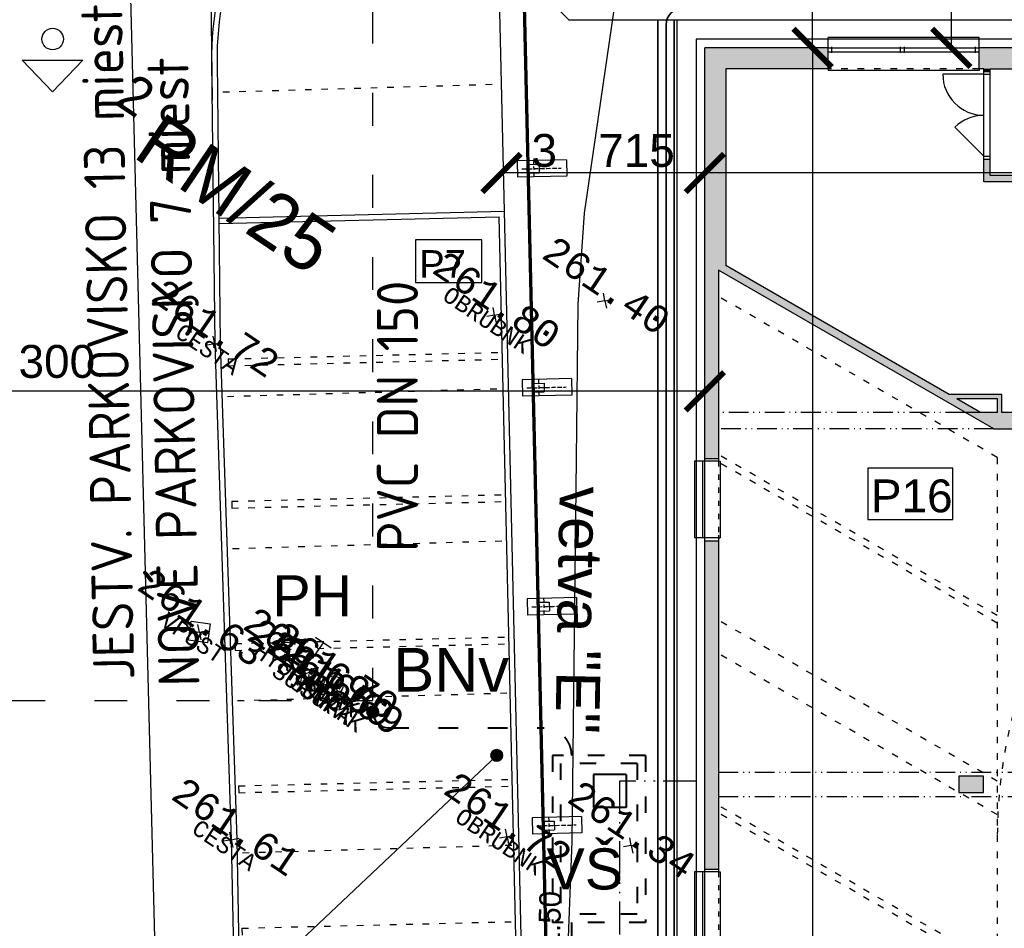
# Model space of a CAD drawing. Extents: x 4743276 to 9726129, y -4307434 to -1665362.
# Tile 45 of 121: x 4809131 to 4827111, y -2037564 to -2020969. Entities that reach past the tile are written whole.
import ezdxf
from ezdxf.enums import TextEntityAlignment as Align

# ---------------------------------------------------------------- set-up
doc = ezdxf.new("R2010")
doc.units = 0
doc.header["$MEASUREMENT"] = 0
for name, pattern in [('ACAD_ISO03W100', [30, 12, -18]), ('ACAD_ISO12W100', [22, 12, -3, 0.5, -3, 0.5, -3]), ('BODKOCIARKOVANA_3', [5.6, 3, -1.3, 0, -1.3])]:
    doc.linetypes.add(name, pattern=pattern)
doc.layers.get('0').update_dxf_attribs({"linetype": 'CONTINUOUS'})
doc.layers.get('Defpoints').update_dxf_attribs({"color": 61, "linetype": 'CONTINUOUS'})
for name, color, linetype in [('body', 7, 'CONTINUOUS'), ('DVERE', 47, 'CONTINUOUS'), ('INSOLACIA', 8, 'CONTINUOUS'), ('KÓTY', 4, 'CONTINUOUS'), ('MÚRY', 1, 'CONTINUOUS'), ('OKNÁ', 146, 'CONTINUOUS'), ('POZEMOK', 8, 'CONTINUOUS'), ('siete', 6, 'CONTINUOUS'), ('TENKÁ', 7, 'CONTINUOUS'), ('Výšky', 64, 'CONTINUOUS'), ('ZARIADENIE1', 145, 'CONTINUOUS'), ('ZARIADOVACIE', 144, 'CONTINUOUS'), ('šrafy-múry', 8, 'CONTINUOUS')]:
    doc.layers.add(name, color=color, linetype=linetype)
doc.styles.add('MONOTXT', font='MONOTXT', dxfattribs={"height": 0.2})
doc.styles.get("Standard").update_dxf_attribs({"font": 'TXT', "width": 0.612})
doc.styles.add('styl1', font='arial.ttf')
doc.styles.add('Style-Arial', font='arial.ttf')
doc.styles.add('STYLE1', font='isocp.shx')
doc.dimstyles.new('STANDARD 200', dxfattribs={"dimtxt": 600, "dimasz": 700, "dimexe": 10, "dimexo": 200, "dimgap": 100, "dimtad": 1, "dimdsep": 46, "dimlunit": 6, "dimtxsty": 'Style-Arial', "dimblk": 'ARCHTICK', "dimblk1": 'OBLIQUE', "dimblk2": 'ARCHTICK', "dimcen": 2.5, "dimse1": 1, "dimse2": 1, "dimadec": 0, "dimazin": 0, "dimtfac": 1, "dimtmove": 1, "dimatfit": 3, "dimldrblk": 'OBLIQUE', "dimfxl": 1, "dimtolj": 1, "dimtzin": 0, "dimarcsym": 0})
doc.dimstyles.new('STANDARD s200', dxfattribs={"dimtxt": 600, "dimasz": 600, "dimexe": 10, "dimexo": 200, "dimgap": 100, "dimtad": 1, "dimdsep": 46, "dimlunit": 6, "dimtxsty": 'Style-Arial', "dimblk": 'OPEN30', "dimcen": 2.5, "dimse1": 1, "dimse2": 1, "dimadec": 0, "dimazin": 0, "dimtfac": 1, "dimtmove": 1, "dimatfit": 3, "dimldrblk": 'OBLIQUE', "dimfxl": 1, "dimtolj": 1, "dimtzin": 0, "dimarcsym": 0})

# ---------------------------------------------------------------- blocks, each defined once
blk = doc.blocks.new('_ArchTick')
at = {"color": 0, "linetype": 'ByBlock', "const_width": 0.15}
blk.add_lwpolyline([(-0.5, -0.5), (0.5, 0.5)], dxfattribs=at)
blk = doc.blocks.new('*D42215')
at = {"layer": 'Defpoints', "color": 0}
for p in [(4821644, -2021884), (4881994, -2021884), (4821644, -2023768)]:
    blk.add_point(p, dxfattribs=at)
at = {"layer": 'ZARIADOVACIE', "color": 0, "lineweight": -2}
blk.add_line((4881994, -2023768), (4821644, -2023768), dxfattribs=at)
at = {"layer": 'ZARIADOVACIE', "color": 0, "linetype": 'ByBlock', "lineweight": -2, "xscale": 700, "yscale": 700, "zscale": 700, "rotation": 180}
blk.add_blockref('_ArchTick', (4821644, -2023768), dxfattribs=at)
at = {"layer": 'ZARIADOVACIE', "color": 0, "linetype": 'ByBlock', "lineweight": -2, "xscale": 700, "yscale": 700, "zscale": 700}
blk.add_blockref('_ArchTick', (4881994, -2023768), dxfattribs=at)
at = {"layer": 'ZARIADOVACIE', "color": 0, "insert": (4850260, -2023422), "char_height": 600, "attachment_point": 5, "style": 'Style-Arial'}
blk.add_mtext('\\A1;60ﾠ350', dxfattribs=at)
blk = doc.blocks.new('_OBLIQUE')
at = {"color": 0, "linetype": 'ByBlock'}
blk.add_line((-0.5, -0.5), (0.5, 0.5), dxfattribs=at)
blk = doc.blocks.new('*D42216')
at = {"layer": 'Defpoints', "color": 0}
for p in [(4817929, -2021884), (4821644, -2021884), (4817929, -2023768)]:
    blk.add_point(p, dxfattribs=at)
at = {"layer": 'ZARIADOVACIE', "color": 0, "lineweight": -2}
blk.add_line((4821644, -2023768), (4817929, -2023768), dxfattribs=at)
at = {"layer": 'ZARIADOVACIE', "color": 0, "linetype": 'ByBlock', "lineweight": -2, "xscale": 700, "yscale": 700, "zscale": 700, "rotation": 180}
blk.add_blockref('_ArchTick', (4817929, -2023768), dxfattribs=at)
at = {"layer": 'ZARIADOVACIE', "color": 0, "linetype": 'ByBlock', "lineweight": -2, "xscale": 700, "yscale": 700, "zscale": 700}
blk.add_blockref('_ArchTick', (4821644, -2023768), dxfattribs=at)
at = {"layer": 'ZARIADOVACIE', "color": 0, "insert": (4819786, -2023361), "char_height": 600, "attachment_point": 5, "style": 'Style-Arial'}
blk.add_mtext('\\A1;3ﾠ715', dxfattribs=at)
blk = doc.blocks.new('*D42219')
at = {"layer": 'Defpoints', "color": 0}
for p in [(4822144, -2021484), (4822144, -2080734), (4823610, -2080734)]:
    blk.add_point(p, dxfattribs=at)
at = {"layer": 'ZARIADOVACIE', "color": 0, "lineweight": -2}
blk.add_line((4823610, -2021484), (4823610, -2080734), dxfattribs=at)
at = {"layer": 'ZARIADOVACIE', "color": 0, "linetype": 'ByBlock', "lineweight": -2, "xscale": 700, "yscale": 700, "zscale": 700}
for p, rotation in [((4823610, -2021484), 90), ((4823610, -2080734), 270)]:
    blk.add_blockref('_ArchTick', p, dxfattribs=dict(at, rotation=rotation))
at = {"layer": 'ZARIADOVACIE', "color": 0, "insert": (4823200, -2056213), "char_height": 600, "attachment_point": 5, "rotation": 90, "style": 'Style-Arial'}
blk.add_mtext('\\A1;59ﾠ250', dxfattribs=at)
blk = doc.blocks.new('*D42226')
at = {"layer": 'Defpoints', "color": 0}
for p in [(4821644, -2021484), (4791344, -2021884), (4791344, -2027756)]:
    blk.add_point(p, dxfattribs=at)
at = {"layer": 'ZARIADOVACIE', "color": 0, "lineweight": -2}
blk.add_line((4821644, -2027756), (4791344, -2027756), dxfattribs=at)
at = {"layer": 'ZARIADOVACIE', "color": 0, "linetype": 'ByBlock', "lineweight": -2, "xscale": 700, "yscale": 700, "zscale": 700, "rotation": 180}
blk.add_blockref('_ArchTick', (4791344, -2027756), dxfattribs=at)
at = {"layer": 'ZARIADOVACIE', "color": 0, "linetype": 'ByBlock', "lineweight": -2, "xscale": 700, "yscale": 700, "zscale": 700}
blk.add_blockref('_ArchTick', (4821644, -2027756), dxfattribs=at)
at = {"layer": 'ZARIADOVACIE', "color": 0, "insert": (4808967, -2027215), "char_height": 600, "attachment_point": 5, "style": 'Style-Arial'}
blk.add_mtext('\\A1;30ﾠ300', dxfattribs=at)
blk = doc.blocks.new('*D42229')
at = {"layer": 'Defpoints', "color": 0}
for p in [(4821644, -2005114), (4826144, -2005114), (4821644, -2021484)]:
    blk.add_point(p, dxfattribs=at)
at = {"layer": 'ZARIADOVACIE', "color": 0, "lineweight": -2}
blk.add_line((4826144, -2021484), (4826144, -2005114), dxfattribs=at)
at = {"layer": 'ZARIADOVACIE', "color": 0, "linetype": 'ByBlock', "lineweight": -2, "xscale": 700, "yscale": 700, "zscale": 700}
for p, rotation in [((4826144, -2005114), 90), ((4826144, -2021484), 270)]:
    blk.add_blockref('_ArchTick', p, dxfattribs=dict(at, rotation=rotation))
at = {"layer": 'ZARIADOVACIE', "color": 0, "insert": (4825634, -2010028), "char_height": 600, "attachment_point": 5, "rotation": 90, "style": 'Style-Arial'}
blk.add_mtext('\\A1;16ﾠ370', dxfattribs=at)
blk = doc.blocks.new('*D42230')
at = {"layer": 'Defpoints', "color": 0}
for p in [(4821644, -2012699), (4823610, -2012699), (4821644, -2021484)]:
    blk.add_point(p, dxfattribs=at)
at = {"layer": 'ZARIADOVACIE', "color": 0, "lineweight": -2}
blk.add_line((4823610, -2021484), (4823610, -2012699), dxfattribs=at)
at = {"layer": 'ZARIADOVACIE', "color": 0, "linetype": 'ByBlock', "lineweight": -2, "xscale": 700, "yscale": 700, "zscale": 700}
for p, rotation in [((4823610, -2012699), 90), ((4823610, -2021484), 270)]:
    blk.add_blockref('_ArchTick', p, dxfattribs=dict(at, rotation=rotation))
at = {"layer": 'ZARIADOVACIE', "color": 0, "insert": (4823200, -2014256), "char_height": 600, "attachment_point": 5, "rotation": 90, "style": 'Style-Arial'}
blk.add_mtext('\\A1;8ﾠ785', dxfattribs=at)
blk = doc.blocks.new('po')
at = {"layer": 'šrafy-múry'}
h = blk.add_hatch(color=256, dxfattribs=at)
h.dxf.hatch_style = 1
h.paths.add_polyline_path([(4819430, -1512866), (4819810, -1512866), (4819810, -1509246), (4821680, -1509246), (4821680, -1508866), (4819430, -1508866)])
h = blk.add_hatch(color=256, dxfattribs=at)
h.dxf.hatch_style = 1
h.paths.add_polyline_path([(4824640, -1509246), (4824940, -1509246), (4826090, -1509246), (4826390, -1509246), (4828690, -1509246), (4828890, -1509246), (4830490, -1509246), (4830690, -1509246), (4830690, -1508866), (4824440, -1508866), (4824440, -1508936), (4824440, -1509246), (4824525, -1509246)])
h = blk.add_hatch(color=256, dxfattribs=at)
h.dxf.hatch_style = 1
h.paths.add_polyline_path([(4824640, -1509246), (4824525, -1509246), (4824525, -1509296), (4824640, -1509296)])
h = blk.add_hatch(color=256, dxfattribs=at)
h.dxf.hatch_style = 1
h.paths.add_polyline_path([(4824640, -1510896), (4824525, -1510896), (4824525, -1511311), (4826090, -1511311), (4826090, -1511196), (4824640, -1511196)])
h = blk.add_hatch(color=256, dxfattribs=at)
h.dxf.hatch_style = 1
h.paths.add_polyline_path([(4819430, -1512866), (4819430, -1516366), (4819680, -1516366), (4819680, -1512925), (4819680, -1512866)])
h = blk.add_hatch(color=256, dxfattribs=at)
h.dxf.hatch_style = 1
h.paths.add_polyline_path([(4819680, -1512866), (4819680, -1512925), (4824185, -1515526), (4824465, -1515526), (4824032, -1515276), (4823894, -1515196), (4819810, -1512838), (4819810, -1512866)])
h = blk.add_hatch(color=256, dxfattribs=at)
h.dxf.hatch_style = 1
h.paths.add_polyline_path([(4823894, -1515196), (4824032, -1515276), (4824775, -1515276), (4824775, -1515526), (4824855, -1515526), (4824855, -1515196)])
h = blk.add_hatch(color=256, dxfattribs=at)
h.dxf.hatch_style = 1
h.paths.add_polyline_path([(4824705, -1515826), (4826390, -1515826), (4826390, -1515526), (4826090, -1515526), (4824855, -1515526), (4824775, -1515526), (4824465, -1515526), (4824185, -1515526)])
h = blk.add_hatch(color=256, dxfattribs=at)
h.dxf.hatch_style = 1
h.paths.add_polyline_path([(4819430, -1517866), (4819430, -1523866), (4819680, -1523866), (4819680, -1517866)])
h = blk.add_hatch(color=256, dxfattribs=at)
h.dxf.hatch_style = 1
h.paths.add_polyline_path([(4824520, -1522166), (4824220, -1522166), (4824070, -1522166), (4824070, -1522466), (4824520, -1522466)])
at = {"layer": 'DVERE'}
for p, q in [((4824525, -1509346), (4823775, -1509346)), ((4824525, -1510846), (4824525, -1509346)), ((4824640, -1510846), (4824640, -1509346)), ((4824525, -1510846), (4823995, -1510315))]:
    blk.add_line(p, q, dxfattribs=at)
for centre, start, end in [((4824525, -1509346), 180, 270), ((4824525, -1510846), 90, 135)]:
    blk.add_arc(centre, 750, start, end, dxfattribs=at)
at = {"layer": 'INSOLACIA', "linetype": 'ACAD_ISO12W100', "ltscale": 30}
for p, q in [((4819680, -1522091), (4828270, -1522091)), ((4819680, -1522541), (4832860, -1522541))]:
    blk.add_line(p, q, dxfattribs=at)
at = {"layer": 'MÚRY', "color": 7}
for p, q in [((4819270, -1508706), (4819270, -1516416)), ((4821680, -1508706), (4819270, -1508706)), ((4821680, -1509246), (4821680, -1508706)), ((4830850, -1508706), (4824440, -1508706)), ((4824440, -1509246), (4824440, -1508706)), ((4819810, -1509246), (4819810, -1512838)), ((4821680, -1509246), (4819810, -1509246)), ((4824525, -1509246), (4824440, -1509246)), ((4824525, -1509346), (4824525, -1509246)), ((4824525, -1509346), (4824640, -1509346)), ((4824640, -1509246), (4826090, -1509246)), ((4824640, -1509346), (4824640, -1509246)), ((4824525, -1511311), (4824525, -1510846)), ((4824525, -1510846), (4824640, -1510846)), ((4824640, -1511196), (4824640, -1510846)), ((4826090, -1511196), (4824640, -1511196)), ((4826090, -1511311), (4824525, -1511311)), ((4819680, -1512925), (4819680, -1516416)), ((4824705, -1515826), (4819680, -1512925)), ((4823894, -1515196), (4819810, -1512838)), ((4824855, -1515196), (4823894, -1515196)), ((4824775, -1515276), (4824032, -1515276)), ((4824465, -1515526), (4824032, -1515276)), ((4824775, -1515526), (4824775, -1515276)), ((4824855, -1515526), (4824855, -1515196)), ((4824775, -1515526), (4824465, -1515526)), ((4826090, -1515526), (4824855, -1515526)), ((4824705, -1515826), (4826390, -1515826)), ((4819680, -1516416), (4819270, -1516416)), ((4819270, -1517766), (4819270, -1523916)), ((4819680, -1517816), (4819270, -1517816)), ((4819680, -1517766), (4819680, -1523916)), ((4819680, -1523916), (4819270, -1523916))]:
    blk.add_line(p, q, dxfattribs=at)
blk.add_lwpolyline([(4824520, -1522166), (4824070, -1522166), (4824070, -1522466), (4824520, -1522466)], close=True, dxfattribs=at)
at = {"layer": 'OKNÁ', "ltscale": 0.25}
for p, q in [((4821680, -1508866), (4824440, -1508866)), ((4821750, -1508956), (4821750, -1508846)), ((4821750, -1508956), (4821750, -1508846)), ((4823005, -1508956), (4823005, -1508846)), ((4823005, -1508956), (4823005, -1508846)), ((4823075, -1508956), (4823075, -1508846)), ((4823075, -1508956), (4823075, -1508846)), ((4824370, -1508956), (4824370, -1508846)), ((4824370, -1508956), (4824370, -1508846)), ((4821680, -1508936), (4824440, -1508936))]:
    blk.add_line(p, q, dxfattribs=at)
at = {"layer": 'POZEMOK', "linetype": 'ACAD_ISO03W100', "ltscale": 10}
for p, q in [((4824770, -1516346), (4819680, -1513407)), ((4824770, -1519233), (4819680, -1516294)), ((4824770, -1516346), (4824770, -1536660)), ((4824770, -1519371), (4819710, -1516450)), ((4824770, -1522258), (4819680, -1519319)), ((4824770, -1522870), (4819680, -1519931)), ((4824770, -1525641), (4819680, -1522702)), ((4824770, -1525780), (4819680, -1522841))]:
    blk.add_line(p, q, dxfattribs=at)
at = {"layer": 'POZEMOK', "ltscale": 0.25}
for p, q in [((4819390, -1517816), (4819390, -1516416)), ((4819430, -1517816), (4819430, -1516416)), ((4819390, -1525316), (4819390, -1523916)), ((4819430, -1525316), (4819430, -1523916))]:
    blk.add_line(p, q, dxfattribs=at)
at = {"layer": 'POZEMOK', "linetype": 'ACAD_ISO03W100', "ltscale": 10}
blk.add_arc((4833870, -1523306), 9100, 90, 180, dxfattribs=at)
at = {"layer": 'TENKÁ', "ltscale": 0.25}
for p, q in [((4824440, -1508676), (4821680, -1508676)), ((4821680, -1508706), (4821680, -1508676)), ((4824440, -1508706), (4824440, -1508676)), ((4821680, -1509246), (4821680, -1509276)), ((4824440, -1509276), (4821680, -1509276)), ((4824440, -1509246), (4824440, -1509276)), ((4819240, -1516416), (4819240, -1517816)), ((4819270, -1516416), (4819240, -1516416)), ((4819680, -1516416), (4819710, -1516416)), ((4819710, -1516416), (4819710, -1517816)), ((4819270, -1517816), (4819240, -1517816)), ((4819680, -1517816), (4819710, -1517816)), ((4819240, -1523916), (4819240, -1525316)), ((4819270, -1523916), (4819240, -1523916)), ((4819680, -1523916), (4819710, -1523916)), ((4819710, -1523916), (4819710, -1525316))]:
    blk.add_line(p, q, dxfattribs=at)
at = {"layer": 'TENKÁ'}
for p, q in [((4819430, -1516416), (4819430, -1508866)), ((4821680, -1508866), (4819430, -1508866)), ((4830690, -1508866), (4824440, -1508866)), ((4824525, -1509296), (4824640, -1509296)), ((4824525, -1510896), (4824640, -1510896)), ((4824465, -1515526), (4824185, -1515526)), ((4819430, -1516366), (4819680, -1516366)), ((4819430, -1523916), (4819430, -1517766)), ((4819430, -1517866), (4819680, -1517866)), ((4819430, -1523866), (4819680, -1523866))]:
    blk.add_line(p, q, dxfattribs=at)
at = {"layer": 'TENKÁ', "linetype": 'ACAD_ISO03W100', "ltscale": 10}
for p, q in [((4824440, -1508706), (4821680, -1508706)), ((4824440, -1509246), (4821680, -1509246))]:
    blk.add_line(p, q, dxfattribs=at)
at = {"layer": 'TENKÁ', "linetype": 'ACAD_ISO12W100', "ltscale": 30}
for p, q in [((4824185, -1515526), (4819680, -1515526)), ((4824705, -1515826), (4819680, -1515826))]:
    blk.add_line(p, q, dxfattribs=at)
at = {"layer": 'TENKÁ', "linetype": 'ACAD_ISO03W100', "ltscale": 8}
for p, q in [((4819270, -1516416), (4819270, -1517816)), ((4819680, -1516416), (4819680, -1517816)), ((4819270, -1523916), (4819270, -1525316)), ((4819680, -1523916), (4819680, -1525316))]:
    blk.add_line(p, q, dxfattribs=at)
at = {"layer": 'TENKÁ', "linetype": 'ACAD_ISO12W100', "ltscale": 50}
for p, q in [((4817870, -1522256), (4817870, -1569676)), ((4819270, -1522256), (4817870, -1522256))]:
    blk.add_line(p, q, dxfattribs=at)
at = {"layer": 'ZARIADOVACIE', "ltscale": 0.25}
blk.add_lwpolyline([(4823956, -1516541), (4822407, -1516541), (4822407, -1517478), (4823956, -1517478)], close=True, dxfattribs=at)
at = {"layer": 'ZARIADOVACIE', "ltscale": 0.25, "style": 'Style-Arial'}
blk.add_text('P16', height=600, dxfattribs=at).set_placement((4822463, -1517348))
blk = doc.blocks.new('_Open30')
at = {"color": 0, "linetype": 'ByBlock', "lineweight": -2, "transparency": 16777216}
for p, q in [((-1, 0.2679), (0, 0)), ((0, 0), (-1, -0.2679)), ((0, 0), (-1, 0))]:
    blk.add_line(p, q, dxfattribs=at)
blk = doc.blocks.new('*D42260')
at = {"layer": 'Defpoints', "color": 0}
for p in [(4813881, -2018015), (4818636, -2021674)]:
    blk.add_point(p, dxfattribs=at)
at = {"layer": 'KÓTY', "color": 0, "lineweight": -2}
blk.add_line((4814356, -2018381), (4817196, -2020566), dxfattribs=at)
at = {"layer": 'KÓTY', "color": 0, "linetype": 'ByBlock', "lineweight": -2, "xscale": 600, "yscale": 600, "zscale": 600, "rotation": 142.4207242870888}
blk.add_blockref('_Open30', (4813881, -2018015), dxfattribs=at)
at = {"layer": 'KÓTY', "color": 0, "insert": (4816261, -2019334), "char_height": 600, "attachment_point": 5, "rotation": 322.4207, "style": 'Style-Arial'}
blk.add_mtext('\\A1;R6ﾠ000', dxfattribs=at)

msp = doc.modelspace()

# ---------------------------------------------------------------- hatches: boundary and pattern name
at = {"layer": 'siete', "lineweight": 35, "ltscale": 0.25}
h = msp.add_hatch(color=5, dxfattribs=at)
h.dxf.hatch_style = 1
h.paths.add_polyline_path([(4815684.599, -2033612.012, 1), (4815473.401, -2033612.012, 1)])
at = {"layer": 'TENKÁ', "lineweight": 35, "ltscale": 0.25}
h = msp.add_hatch(color=30, dxfattribs=at)
h.dxf.hatch_style = 1
h.paths.add_polyline_path([(4817948.345, -2034405.237, 1), (4817737.148, -2034405.237, 1)])
h = msp.add_hatch(color=30, dxfattribs=at)
h.dxf.hatch_style = 1
h.paths.add_polyline_path([(4817948.345, -2034405.237, 1), (4817737.148, -2034405.237, 1)])
h = msp.add_hatch(color=30, dxfattribs=at)
h.dxf.hatch_style = 1
h.paths.add_polyline_path([(4817895.546, -2034405.237, 1), (4817789.947, -2034405.237, 1)])

# ---------------------------------------------------------------- linework, layer by layer
at = {"layer": 'body', "color": 1, "linetype": 'Continuous'}
for p, q in [((4819817.789, -2026101.702), (4819790.805, -2025962.879)), ((4819817.789, -2026101.702), (4819678.966, -2026128.686)), ((4819817.789, -2026101.702), (4819956.612, -2026074.717)), ((4819817.789, -2026101.702), (4819844.774, -2026240.525)), ((4817803.61, -2026364.277), (4817776.625, -2026225.454)), ((4817803.61, -2026364.277), (4817664.787, -2026391.262)), ((4817803.61, -2026364.277), (4817942.433, -2026337.293)), ((4817803.61, -2026364.277), (4817830.594, -2026503.1)), ((4812692.463, -2026888.841), (4812665.479, -2026750.018)), ((4812692.463, -2026888.841), (4812831.286, -2026861.857)), ((4812692.463, -2026888.841), (4812553.64, -2026915.826)), ((4812692.463, -2026888.841), (4812719.448, -2027027.664)), ((4812413.531, -2032154.011), (4812386.547, -2032015.188)), ((4812413.531, -2032154.011), (4812274.708, -2032180.995)), ((4812413.531, -2032154.011), (4812552.354, -2032127.026)), ((4812413.531, -2032154.011), (4812440.516, -2032292.834)), ((4814333.734, -2032856.951), (4814306.75, -2032718.128)), ((4814333.734, -2032856.951), (4814194.911, -2032883.935)), ((4814333.734, -2032856.951), (4814472.558, -2032829.967)), ((4814333.734, -2032856.951), (4814360.719, -2032995.774)), ((4814441.058, -2033064.438), (4814414.073, -2032925.615)), ((4814441.058, -2033064.438), (4814302.235, -2033091.422)), ((4814441.058, -2033064.438), (4814579.881, -2033037.453)), ((4814441.058, -2033064.438), (4814468.042, -2033203.261)), ((4814859.504, -2033130.77), (4814720.68, -2033157.755)), ((4814764.151, -2033273.924), (4814737.167, -2033135.101)), ((4814859.504, -2033130.77), (4814832.519, -2032991.947)), ((4814859.504, -2033130.77), (4814998.327, -2033103.786)), ((4814859.504, -2033130.77), (4814886.488, -2033269.593)), ((4814764.151, -2033273.924), (4814625.328, -2033300.908)), ((4814764.151, -2033273.924), (4814902.974, -2033246.939)), ((4814764.151, -2033273.924), (4814791.136, -2033412.747)), ((4814940.948, -2033405.237), (4814913.963, -2033266.414)), ((4814940.948, -2033405.237), (4814802.125, -2033432.221)), ((4814940.948, -2033405.237), (4815079.771, -2033378.252)), ((4814940.948, -2033405.237), (4814967.932, -2033544.06)), ((4812995.98, -2035947.206), (4812968.996, -2035808.383)), ((4818030.264, -2035890.677), (4818003.279, -2035751.854)), ((4812995.98, -2035947.206), (4812857.157, -2035974.19)), ((4812995.98, -2035947.206), (4813134.803, -2035920.221)), ((4812995.98, -2035947.206), (4813022.965, -2036086.029)), ((4818030.264, -2035890.677), (4817891.441, -2035917.662)), ((4818030.264, -2035890.677), (4818169.087, -2035863.693)), ((4818030.264, -2035890.677), (4818057.248, -2036029.5)), ((4820298.981, -2036051.889), (4820271.996, -2035913.066)), ((4820298.981, -2036051.889), (4820437.804, -2036024.904)), ((4820298.981, -2036051.889), (4820160.158, -2036078.873)), ((4820298.981, -2036051.889), (4820325.965, -2036190.712))]:
    msp.add_line(p, q, dxfattribs=at)
at = {"layer": 'POZEMOK', "linetype": 'Continuous'}
msp.add_line((4817985.662, -2024468.023), (4817798.061, -2016315.152), dxfattribs=at)
at = {"layer": 'siete', "color": 5, "linetype": 'ACAD_ISO03W100', "ltscale": 50}
for p, q in [((4815579, -2033405.237), (4815579, -1969181)), ((4796995.496, -2033405.237), (4815579, -2033405.237))]:
    msp.add_line(p, q, dxfattribs=at)
at = {"layer": 'siete', "lineweight": 35}
for p, q in [((4820783.799, -2042787.5), (4820783.799, -2020963.838)), ((4820933.799, -2042787.5), (4820933.799, -2021063.838))]:
    msp.add_line(p, q, dxfattribs=at)
at = {"layer": 'siete', "color": 47, "linetype": 'Continuous'}
for p, q in [((4812215.67, -2032302.266), (4812265.276, -2031956.149)), ((4812265.276, -2031956.149), (4812611.393, -2032005.755)), ((4812611.393, -2032005.755), (4812561.786, -2032351.872)), ((4812239.235, -2032129.206), (4812587.827, -2032178.816)), ((4812561.786, -2032351.872), (4812215.67, -2032302.266))]:
    msp.add_line(p, q, dxfattribs=at)
at = {"layer": 'siete', "color": 5, "linetype": 'Continuous'}
for p, q in [((4814821.519, -2032446.733), (4814531.355, -2032251.015)), ((4814480.719, -2032639.038), (4814676.437, -2032348.874)), ((4814591.346, -2032807.381), (4814076.123, -2032906.521))]:
    msp.add_line(p, q, dxfattribs=at)
at = {"layer": 'siete', "color": 5, "linetype": 'ACAD_ISO03W100', "lineweight": 40, "ltscale": 30}
msp.add_line((4815879, -2033905.237), (4818711.404, -2033905.237), dxfattribs=at)
at = {"layer": 'siete', "color": 5, "linetype": 'ACAD_ISO03W100', "lineweight": 40, "ltscale": 25}
for p, q in [((4818859.033, -2034405.134), (4818858.74, -2037455.134)), ((4820559.033, -2034405.332), (4818859.033, -2034405.134)), ((4820559.033, -2034405.332), (4820558.739, -2037455.332)), ((4819009.019, -2034555.152), (4819008.754, -2037305.152)), ((4820409.019, -2034555.315), (4819009.019, -2034555.152)), ((4820408.943, -2034555.315), (4820408.678, -2037305.315)), ((4820558.739, -2037455.332), (4818858.74, -2037455.134)), ((4820408.754, -2037305.315), (4819008.754, -2037305.152))]:
    msp.add_line(p, q, dxfattribs=at)
at = {"layer": 'siete', "color": 5, "lineweight": 40, "ltscale": 50}
for p, q in [((4819609.047, -2034755.189), (4819608.965, -2035355.189)), ((4820209.047, -2034755.283), (4819609.047, -2034755.189)), ((4820209.047, -2034755.283), (4820208.965, -2035355.283)), ((4820208.965, -2035355.283), (4819608.965, -2035355.189)), ((4819211.249, -2038216.153), (4819211.28, -2037455.168))]:
    msp.add_line(p, q, dxfattribs=at)
at = {"layer": 'siete', "color": 5, "lineweight": 35, "ltscale": 0.25}
msp.add_circle((4815579, -2033612.012), 105.599, dxfattribs=at)
at = {"layer": 'siete', "lineweight": 35}
msp.add_arc((4821233.799, -2021063.838), 300, 90, 180, dxfattribs=at)
at = {"layer": 'siete', "color": 5, "linetype": 'Continuous'}
msp.add_arc((4814333.734, -2032856.951), 262.5, 55.9998083, 55.9998083, dxfattribs=at)
at = {"layer": 'siete', "color": 5, "lineweight": 40, "ltscale": 50}
msp.add_arc((4815879, -2033605.237), 300, 180, 270, dxfattribs=at)
at = {"layer": 'siete', "color": 5, "linetype": 'ACAD_ISO03W100', "lineweight": 40, "ltscale": 30}
msp.add_arc((4818711.404, -2034405.237), 500, 359.9976733, 90, dxfattribs=at)
at = {"layer": 'TENKÁ'}
for p, q in [((4812579.536, -2016591.18), (4812643.674, -2022439.842)), ((4819159.339, -2020974.048), (4817885.149, -2019699.858)), ((4819159.339, -2020974.048), (4832563.288, -2020974.048)), ((4821083.799, -2020974.048), (4821083.799, -2081294.048)), ((4821133.799, -2020974.048), (4821133.799, -2081244.048)), ((4812765.995, -2024593.001), (4817985.662, -2024468.023)), ((4818403.767, -2042638.221), (4817985.662, -2024468.023)), ((4812768.389, -2024692.972), (4817887.991, -2024570.39)), ((4818303.795, -2042640.615), (4817887.991, -2024570.39)), ((4812941.271, -2027164.542), (4812944.263, -2027289.506)), ((4813003.507, -2029763.797), (4813006.499, -2029888.761)), ((4813065.742, -2032363.052), (4813068.734, -2032488.016)), ((4813127.977, -2034962.307), (4813130.97, -2035087.271)), ((4813190.213, -2037561.562), (4813193.205, -2037686.526))]:
    msp.add_line(p, q, dxfattribs=at)
at = {"layer": 'TENKÁ', "color": 125}
msp.add_line((4811072.227, -2017232.597), (4811960.722, -2052299.778), dxfattribs=at)
at = {"layer": 'TENKÁ', "ltscale": 0.25}
for p, q in [((4809174.187, -2021709.165), (4810282.413, -2021707.822)), ((4809728.997, -2022283.689), (4809174.187, -2021709.165)), ((4809728.997, -2022283.689), (4810282.413, -2021707.822))]:
    msp.add_line(p, q, dxfattribs=at)
at = {"layer": 'TENKÁ', "color": 7, "linetype": 'Continuous'}
for p, q in [((4812635.998, -2021739.842), (4812692.463, -2026888.841)), ((4812735.992, -2021738.745), (4812792.445, -2026886.618)), ((4812692.463, -2026888.841), (4812995.98, -2035947.206)), ((4812792.445, -2026886.618), (4813095.947, -2035944.55)), ((4812995.98, -2035947.206), (4813324.531, -2052683.146)), ((4813095.947, -2035944.55), (4813424.492, -2052680.187))]:
    msp.add_line(p, q, dxfattribs=at)
at = {"layer": 'TENKÁ', "color": 125, "linetype": 'ACAD_ISO03W100', "ltscale": 10}
for p, q in [((4812842.036, -2022289.308), (4817766.133, -2022149.234)), ((4812924.754, -2027849.204), (4817924.233, -2027706.986)), ((4813017.852, -2030627.68), (4818003.283, -2030485.862)), ((4813110.95, -2033406.157), (4818082.332, -2033264.737)), ((4813200.682, -2036184.729), (4818161.382, -2036043.613))]:
    msp.add_line(p, q, dxfattribs=at)
at = {"layer": 'TENKÁ', "linetype": 'ACAD_ISO03W100', "ltscale": 10}
for p, q in [((4812941.271, -2027164.542), (4817944.927, -2027044.737)), ((4812944.263, -2027289.506), (4817947.803, -2027169.704)), ((4813003.507, -2029763.797), (4818004.738, -2029644.05)), ((4813006.499, -2029888.761), (4818007.614, -2029769.017)), ((4813065.742, -2032363.052), (4818064.55, -2032243.363)), ((4813068.734, -2032488.016), (4818067.425, -2032368.33)), ((4813127.977, -2034962.307), (4818124.361, -2034842.676)), ((4813130.97, -2035087.271), (4818127.237, -2034967.643)), ((4813190.213, -2037561.562), (4818184.172, -2037441.989))]:
    msp.add_line(p, q, dxfattribs=at)
at = {"layer": 'TENKÁ', "color": 30, "lineweight": 35, "ltscale": 0.25}
msp.add_line((4817842.747, -2034405.237), (4811022.795, -2040848.977), dxfattribs=at)
at = {"layer": 'TENKÁ', "color": 125}
msp.add_lwpolyline([(4817569.087, -2024987.826), (4816357.087, -2024987.826), (4816357.087, -2025769.326), (4817569.087, -2025769.326)], close=True, dxfattribs=at)
at = {"layer": 'TENKÁ', "ltscale": 0.25}
msp.add_circle((4809733.611, -2021323), 196.611, dxfattribs=at)
at = {"layer": 'TENKÁ', "color": 7, "linetype": 'Continuous'}
for centre in [(4814441.058, -2033064.438), (4814859.504, -2033130.77), (4814764.151, -2033273.924), (4814940.948, -2033405.237)]:
    msp.add_circle(centre, 175, dxfattribs=at)
at = {"layer": 'TENKÁ', "color": 30, "lineweight": 35, "ltscale": 0.25}
for radius in [105.599, 105.599, 52.799]:
    msp.add_circle((4817842.747, -2034405.237), radius, dxfattribs=at)
at = {"layer": 'TENKÁ'}
for radius in [6000, 5900]:
    msp.add_arc((4818635.637, -2021674.048), radius, 90, 180.6282973, dxfattribs=at)
at = {"layer": 'Výšky', "color": 30, "linetype": 'Continuous', "flags": 128}
msp.add_lwpolyline([(4849914.908, -2015379.745), (4845155.001, -2017114.641), (4845095.226, -2017192.532), (4844740.32, -2017582.791), (4842252.533, -2018080.774), (4840859.468, -2017962.574), (4839349.762, -2017411.071), (4839217.08, -2017276.946), (4839149.681, -2017174.792), (4836929.749, -2015993.459), (4836742.384, -2015918.946), (4836601.444, -2015875.749), (4835924.829, -2015800.531), (4829390.834, -2015508.911), (4823663.104, -2015781.63), (4821920.196, -2015887.027), (4820793.108, -2016077.297), (4820677.762, -2016225.057), (4820614.199, -2016439.108), (4819438.424, -2024502.09), (4819324.584, -2026165.876), (4819290.456, -2028988.325), (4819212.169, -2035975.007), (4818666.425, -2050366.181)], dxfattribs=at)
at = {"layer": 'ZARIADENIE1'}
msp.add_lwpolyline([(4826283.799, -2080894.048), (4826283.799, -2081294.048), (4821083.799, -2081294.048), (4821083.799, -2020974.048), (4832563.288, -2020974.048), (4832563.288, -2021324.048), (4821483.799, -2021324.048), (4821483.799, -2080894.048), (4826283.799, -2080894.048), (4826283.799, -2081294.048)], close=True, dxfattribs=at)
at = {"layer": 'šrafy-múry', "color": 90}
for p, q in [((4819114.216, -2023526.108), (4818214.461, -2023547.111)), ((4818214.461, -2023547.111), (4818221.462, -2023847.029)), ((4818416.04, -2023612.425), (4818615.986, -2023607.757)), ((4818416.04, -2023612.425), (4818419.774, -2023772.381)), ((4818615.986, -2023607.757), (4818619.72, -2023767.714)), ((4819114.216, -2023526.108), (4819121.217, -2023826.026)), ((4818419.774, -2023772.381), (4818619.72, -2023767.714)), ((4819121.217, -2023826.026), (4818221.462, -2023847.029)), ((4819206.264, -2027525.215), (4818306.509, -2027546.219)), ((4818306.509, -2027546.219), (4818313.51, -2027846.137)), ((4819206.264, -2027525.215), (4819213.265, -2027825.134)), ((4818508.088, -2027611.532), (4818708.034, -2027606.865)), ((4818508.088, -2027611.532), (4818511.822, -2027771.489)), ((4818511.822, -2027771.489), (4818711.768, -2027766.821)), ((4818708.034, -2027606.865), (4818711.768, -2027766.821)), ((4819213.265, -2027825.134), (4818313.51, -2027846.137)), ((4819298.281, -2031524.157), (4818398.527, -2031545.16)), ((4818398.527, -2031545.16), (4818405.528, -2031845.079)), ((4819298.281, -2031524.157), (4819305.283, -2031824.075)), ((4818600.106, -2031610.474), (4818800.051, -2031605.806)), ((4818600.106, -2031610.474), (4818603.84, -2031770.43)), ((4818800.051, -2031605.806), (4818803.785, -2031765.763)), ((4819305.283, -2031824.075), (4818405.528, -2031845.079)), ((4818603.84, -2031770.43), (4818803.785, -2031765.763)), ((4819390.299, -2035523.098), (4818490.544, -2035544.102)), ((4818490.544, -2035544.102), (4818497.545, -2035844.02)), ((4818692.123, -2035609.415), (4818892.069, -2035604.748)), ((4818692.123, -2035609.415), (4818695.857, -2035769.372)), ((4818892.069, -2035604.748), (4818895.803, -2035764.704)), ((4819390.299, -2035523.098), (4819397.3, -2035823.017)), ((4819397.3, -2035823.017), (4818497.545, -2035844.02)), ((4818695.857, -2035769.372), (4818895.803, -2035764.704))]:
    msp.add_line(p, q, dxfattribs=at)
at = {"layer": 'šrafy-múry', "color": 90, "linetype": 'BODKOCIARKOVANA_3', "ltscale": 20}
for p, q in [((4818514.379, -2023540.11), (4818521.381, -2023840.028)), ((4818299.997, -2023695.155), (4818999.806, -2023678.819)), ((4818300.355, -2023695.147), (4819000.165, -2023678.811)), ((4818317.935, -2023694.737), (4819017.744, -2023678.4)), ((4818606.427, -2027539.218), (4818613.429, -2027839.136)), ((4818392.045, -2027694.263), (4819091.854, -2027677.927)), ((4818392.403, -2027694.255), (4819092.213, -2027677.919)), ((4818409.982, -2027693.844), (4819109.792, -2027677.508)), ((4818698.445, -2031538.159), (4818705.446, -2031838.077)), ((4818484.062, -2031693.204), (4819183.871, -2031676.868)), ((4818484.421, -2031693.196), (4819184.23, -2031676.86)), ((4818502, -2031692.786), (4819201.809, -2031676.45)), ((4818576.079, -2035692.146), (4819275.889, -2035675.81)), ((4818576.438, -2035692.138), (4819276.248, -2035675.801)), ((4818594.017, -2035691.727), (4819293.827, -2035675.391)), ((4818790.462, -2035537.101), (4818797.463, -2035837.019))]:
    msp.add_line(p, q, dxfattribs=at)
at = {"layer": 'šrafy-múry', "color": 232, "lineweight": 70}
msp.add_lwpolyline([(4819095.858, -2053153.96), (4818148.783, -2011995.51), (4818679.395, -2011987.214), (4829713.795, -2011825.312), (4836444.428, -2011753.007)], dxfattribs=at)

# ---------------------------------------------------------------- block references
at = {"layer": 'TENKÁ'}
msp.add_blockref('po', (2213.299, -512618.357), dxfattribs=at)

# ---------------------------------------------------------------- texts
at = {"color": 7, "lineweight": 0}
for s, height, p in [('2', 700.013, (4810840.547, -2022494.411)), (' RM/25', 1000.0381, (4810865.437, -2023255.06))]:
    msp.add_text(s, height=height, rotation=326, dxfattribs=at).set_placement(p)
at = {"color": 2, "linetype": 'Continuous', "style": 'MONOTXT'}
for s, p in [('OBRUBNK', (4817748.893, -2026327.371)), ('CESTA', (4812651.011, -2026860.882)), ('VPUST', (4812380.37, -2032131.643)), ('HYDRANT', (4814288.137, -2032826.195)), ('SUPAK', (4814414.528, -2033046.544)), ('SUPAK', (4814832.974, -2033112.876)), ('SUPAK', (4814737.622, -2033256.03)), ('SUPAK', (4814914.419, -2033387.342)), ('OBRUBNK', (4817975.547, -2035853.771)), ('CESTA', (4812954.528, -2035919.246))]:
    msp.add_text(s, height=300, rotation=326, dxfattribs=at).set_placement(p, align=Align.TOP_CENTER)
at = {"layer": 'siete', "color": 5, "lineweight": 35, "ltscale": 0.25, "style": 'STYLE1'}
msp.add_text('PVC DN 150', height=750, rotation=90, dxfattribs=at).set_placement((4816404.73, -2030688.393))
at = {"layer": 'siete', "color": 5, "lineweight": 35, "ltscale": 0.25}
for s, height, style, p in [('PH', 750, 'Style-Arial', (4813746.607, -2031866.886)), ('BNv', 800, 'styl1', (4815955.881, -2033243.494)), ('VŠ ', 750, 'Style-Arial', (4818751.752, -2036854.242))]:
    msp.add_text(s, height=height, dxfattribs=dict(at, style=style)).set_placement(p)
at = {"layer": 'TENKÁ', "ltscale": 0.25, "style": 'STYLE1'}
for s, p in [('JESTV. PARKOVISKO 13 miest', (4810739.517, -2026852.179)), ('NOVÉ PARKOVISKO 7 miest', (4811817.091, -2027403.524))]:
    msp.add_text(s, height=750, rotation=91.0371322, dxfattribs=at).set_placement(p, align=Align.MIDDLE)
at = {"layer": 'TENKÁ', "color": 125, "style": 'Style-Arial'}
msp.add_text('P7', height=500, dxfattribs=at).set_placement((4816425.647, -2025678.345))
at = {"layer": 'Výšky', "linetype": 'Continuous', "style": 'MONOTXT'}
for s, p in [('261.40', (4819711.672, -2026030.125)), ('261.80', (4817706.612, -2026298.852)), ('261.72', (4812574.74, -2026809.436)), ('261.63', (4812319.021, -2032090.263)), ('261.69', (4814250.831, -2032801.032)), ('261.65', (4814346.547, -2033000.69)), ('261.70', (4814760.848, -2033064.226)), ('261.69', (4814681.248, -2033218.004)), ('261.69', (4814858.044, -2033349.317)), ('261.72', (4817912.541, -2035811.272)), ('261.61', (4812942.922, -2035911.417)), ('261.34', (4820173.796, -2035967.451))]:
    msp.add_text(s, height=500, rotation=326, dxfattribs=at).set_placement(p, align=Align.CENTER)
at = {"layer": 'Výšky', "color": 5, "linetype": 'Continuous'}
msp.add_text('261.50', height=400, rotation=88.2313667, dxfattribs=at).set_placement((4818998.267, -2037706.777), align=Align.CENTER)
at = {"layer": 'šrafy-múry', "color": 232, "lineweight": 70, "style": 'styl1'}
msp.add_text('vetva "E"', height=800, rotation=268.9986434, dxfattribs=at).set_placement((4818993.934, -2029486.751))

# ---------------------------------------------------------------- dimensions: what is measured, and where the dimension line sits
at = {"layer": 'KÓTY'}
dim = msp.add_radius_dim(center=(4818635.637, -2021674.048), mpoint=(4813880.575, -2018014.897), dimstyle='STANDARD s200', override={"dimtxsty": 'Style-Arial', "dimldrblk": 'OBLIQUE'}, dxfattribs=at)
dim.commit()
dim.dimension.update_dxf_attribs({"geometry": '*D42260', "text_midpoint": (4816013.65, -2019656.357), "dimtype": 164})
at = {"layer": 'ZARIADOVACIE', "color": 7}
for base, p1, p2, angle, picture, middle in [((4826144, -2005114.048), (4821643.799, -2021484.048), (4821643.799, -2005114.048), 90, '*D42229', (4826040.5, -2010028)), ((4823610.5, -2012699.048), (4821643.799, -2021484.048), (4821643.799, -2012699.048), 90, '*D42230', (4823606.5, -2014255.5)), ((4823610.5, -2080734.048), (4822143.799, -2021484.048), (4822143.799, -2080734.048), 270, '*D42219', (4823606.5, -2056213))]:
    dim = msp.add_linear_dim(base=base, p1=p1, p2=p2, angle=angle, dimstyle='STANDARD 200', override={"dimtxsty": 'Style-Arial', "dimldrblk": 'OBLIQUE'}, dxfattribs=at)
    dim.commit()
    dim.dimension.update_dxf_attribs({"geometry": picture, "text_midpoint": middle, "dimtype": 160})
for base, p1, p2, picture, middle in [((4791343.799, -2027755.5), (4821643.799, -2021484.048), (4791343.799, -2021884.048), '*D42226', (4808967, -2027621.5)), ((4821643.799, -2023768), (4881993.799, -2021884.048), (4821643.799, -2021884.048), '*D42215', (4850260.5, -2023828.5))]:
    dim = msp.add_linear_dim(base=base, p1=p1, p2=p2, dimstyle='STANDARD 200', override={"dimtxsty": 'Style-Arial', "dimldrblk": 'OBLIQUE'}, dxfattribs=at)
    dim.commit()
    dim.dimension.update_dxf_attribs({"geometry": picture, "text_midpoint": middle, "dimtype": 160})
dim = msp.add_linear_dim(base=(4817928.799, -2023768), p1=(4821643.799, -2021884.048), p2=(4817928.799, -2021884.048), dimstyle='STANDARD 200', override={"dimtxsty": 'Style-Arial', "dimldrblk": 'OBLIQUE'}, dxfattribs=at)
dim.commit()
dim.dimension.update_dxf_attribs({"geometry": '*D42216', "text_midpoint": (4819786.299, -2023361.452)})

doc.saveas('drawing.dxf')
